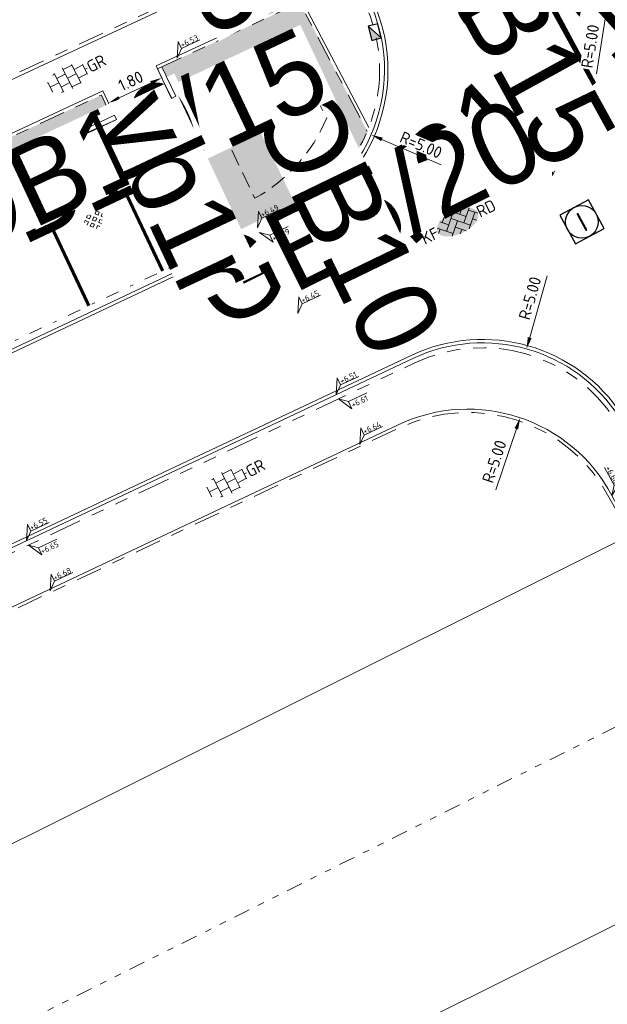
# Model space of a CAD drawing. Header units: metres. Extents: x 155090 to 155676, y 461362 to 461889.
# Tile 14 of 99: x 155214 to 155232, y 461550 to 461580. Entities that reach past the tile are written whole.
import ezdxf
from ezdxf.enums import TextEntityAlignment as Align

# ---------------------------------------------------------------- set-up
doc = ezdxf.new("R2018")
doc.units = ezdxf.units.M
for name, pattern in [('AL-TEKENBLADGRENS', [11.5, 2.5, -1.5, 1, -1.5, 1, -1.5, 2.5]), ('DASHED', [0.75, 0.5, -0.25]), ('VH-GELEIDEBAND', [6, 2, -2, 0, -2]), ('VH-OPSLUITBAND-SO', [10, 4, -2, 2, -2]), ('VH-TROTTOIRBAND_130-150', [15, 5, -2, 2, -2, 2, -2]), ('VW-5050_STREEP', [1, 0.5, -0.5]), ('XX-HIDDEN', [4, 2, -2]), ('ZZ-HIDDEN-SO', [4, 2, -2])]:
    doc.linetypes.add(name, pattern=pattern)
doc.layers.get('0').update_dxf_attribs({"lineweight": 18})
doc.layers.get('Defpoints').update_dxf_attribs({"lineweight": 18})
for name, color, linetype, lineweight in [('B-WE-VH-VERHARDING_HALFVERHARDING_GRASBETONSTEEN-S-200', 130, 'Continuous', 18), ('N-WE-RI-OVERIG_RIOOLPUT_INSPECTIE-S-200', 10, 'Continuous', 25), ('N-WE-VH-KANTOPSLUITING-T18', 10, 'Continuous', 18), ('N-WE-VH-KANTOPSLUITING_GELEIDEBAND_50 200-G', 20, 'VH-GELEIDEBAND', 18), ('N-WE-VH-KANTOPSLUITING_OPSLUITBAND_100X200-G', 150, 'VH-OPSLUITBAND-SO', 18), ('N-WE-VH-KANTOPSLUITING_TROTTOIRBAND_130 150X250-G', 210, 'VH-TROTTOIRBAND_130-150', 18), ('N-WE-VH-KANTOPSLUITING_VERLOOPBAND-S', 7, 'Continuous', 18), ('N-WE-VH-KANTOPSLUITING_VOORKANT_BAND-G', 50, 'Continuous', 18), ('N-WE-VH-KANTVERHARDING_STREKLAAG-G', 60, 'Continuous', 18), ('N-WE-VH-MATERIAAL_GRENS-G', 7, 'XX-HIDDEN', 18), ('N-WE-VH-VERHARDING_SBS-KF-KLEUR-KV-S', 7, 'Continuous', 18), ('N-WE-VH-VERHARDING_TEGEL-KLEUR-DUN-S', 7, 'Continuous', 18), ('N-WE-VW-MARKERING_DWARS_OVERSTEEK_KANALISATIESTREEP50_010-G', 7, 'VW-5050_STREEP', 18), ('X-XX-AL-BLADSCHEIDING-G', 7, 'AL-TEKENBLADGRENS', 18), ('X-XX-AL-HOOGTELABEL-S', 7, 'Continuous', 18), ('X-XX-AL-M', 7, 'Continuous', 18)]:
    doc.layers.add(name, color=color, linetype=linetype, lineweight=lineweight)
for name, color, linetype, lineweight, true_color in [('N-WE-GR-Groen-A-200', 7, 'Continuous', 18, 0x52a500), ('N-WE-GR-MATERIAALGRENS-G', 7, 'ZZ-HIDDEN-SO', 18, 0x00e600), ('N-WE-RI-HWA_KOLK-S-200', 150, 'Continuous', 25, 0x007fff)]:
    doc.layers.add(name, color=color, linetype=linetype, lineweight=lineweight, true_color=true_color)
doc.layers.add('X-XX-AL-HULPLIJN', color=4, linetype='Continuous', lineweight=18, plot=False)
doc.styles.add('NLCS-ISO', font='NLCS-ISO.ttf')
doc.styles.add('NLCS-ISO-M200-T18', font='NLCS-ISO.ttf', dxfattribs={"height": 0.36})
doc.dimstyles.new('NLCS-M200-T18-PIJL_L2_H1', dxfattribs={"dimscale": 0.2, "dimtxt": 2.5, "dimasz": 1.8, "dimexe": 2, "dimexo": 2, "dimgap": 0.7, "dimtad": 1, "dimzin": 0, "dimdsep": 46, "dimtxsty": 'NLCS-ISO-M200-T18', "dimcen": 0, "dimdle": 2, "dimclrd": 256, "dimclre": 256, "dimclrt": 10, "dimadec": 1, "dimazin": 0, "dimtfac": 1, "dimtdec": 3, "dimtofl": 0, "dimtmove": 0, "dimatfit": 3, "dimfxl": 2, "dimfxlon": 1, "dimtfillclr": 256, "dimtolj": 1, "dimtzin": 0, "dimlwd": -1, "dimlwe": -1, "dimarcsym": 0})
doc.dimstyles.new('NLCS-M200-T18-PIJL_L2_H2', dxfattribs={"dimscale": 0.2, "dimtxt": 0.36, "dimasz": 1.8, "dimexe": 2, "dimexo": 2, "dimgap": 0.7, "dimtad": 1, "dimzin": 0, "dimdsep": 46, "dimtxsty": 'NLCS-ISO-M200-T18', "dimcen": 0, "dimdle": 2, "dimclrd": 256, "dimclre": 256, "dimclrt": 10, "dimazin": 0, "dimtfac": 1, "dimtofl": 0, "dimtmove": 0, "dimatfit": 3, "dimfxl": 2, "dimfxlon": 1, "dimtfill": 1, "dimtfillclr": 256, "dimtolj": 1, "dimtzin": 0, "dimlwd": -1, "dimlwe": -1, "dimarcsym": 0})

# ---------------------------------------------------------------- blocks, each defined once
blk = doc.blocks.new('*U32')
h = blk.add_hatch(color=254)
h.dxf.hatch_style = 1
edge = h.paths.add_edge_path()
edge.add_ellipse((-0.07, -0.2), major_axis=(-3.43, 0), ratio=0.525143, start_angle=0, end_angle=360)
at = {"lineweight": 9}
for p, q in [((-0.1, 1.58), (1.48, 0)), ((-3.44, -0.47), (-2.97, 0)), ((-3.31, 0.34), (-1.48, -1.48)), ((-2.52, 1.03), (-1.48, 0)), ((-2.23, -0.74), (0, 1.48)), ((-2.23, 0.74), (-1.57, 1.4)), ((-1.77, -1.77), (0, 0)), ((-0.74, 0.74), (1.48, -1.48)), ((0.74, 0.74), (1.4, 1.4)), ((0.74, -0.74), (2.46, 0.98)), ((1.06, -1.91), (2.97, 0)), ((2.23, 0.74), (3.31, -0.34)), ((-0.74, -0.74), (0.5, -1.99)), ((-0.52, -2), (0, -1.48)), ((2.23, -0.74), (2.72, -1.24))]:
    blk.add_line(p, q, dxfattribs=at)
at = {"style": 'NLCS-ISO'}
blk.add_attdef('FORMAAT', text='', height=1.8, dxfattribs=at).set_placement((-3.47, -0.22), align=Align.MIDDLE_RIGHT)
blk.add_attdef('KLEUR', text='', height=1.8, dxfattribs=at).set_placement((3.32, -0.22), align=Align.MIDDLE_LEFT)
blk = doc.blocks.new('*U46')
at = {"lineweight": 9}
for p, q in [((-1.5, -1.6), (-1.5, 1.6)), ((0, -1.78), (0, 1.78)), ((1.5, -1.6), (1.5, 1.6)), ((-3.08, 0.75), (-3, 0.75)), ((-3, -0.83), (-3, 0.83)), ((-3, 0), (-1.5, 0)), ((-1.84, 1.5), (-1.5, 1.5)), ((-1.5, 0.75), (0, 0.75)), ((0, 1.5), (1.5, 1.5)), ((0, 0), (1.5, 0)), ((1.5, 0.75), (3, 0.75)), ((3, -0.83), (3, 0.83)), ((3, 0), (3.39, 0)), ((-3.08, -0.75), (-3, -0.75)), ((-1.84, -1.5), (-1.5, -1.5)), ((-1.5, -0.75), (0, -0.75)), ((0, -1.5), (1.5, -1.5)), ((1.5, -0.75), (3, -0.75))]:
    blk.add_line(p, q, dxfattribs=at)
at = {"style": 'NLCS-ISO'}
blk.add_attdef('FORMAAT', text='', height=1.8, dxfattribs=at).set_placement((-3.18, 0), align=Align.MIDDLE_RIGHT)
blk.add_attdef('KLEUR', text='', height=1.8, dxfattribs=at).set_placement((3.49, 0), align=Align.MIDDLE_LEFT)
blk = doc.blocks.new('*U50')
at = {"lineweight": 30, "flags": 106}
blk.add_attdef('OB', text='', height=0.36, dxfattribs=at).set_placement((0, 0.1), align=Align.BOTTOM_CENTER)
blk = doc.blocks.new('*U51')
at = {"lineweight": 30, "flags": 106}
blk.add_attdef('OB', text='', height=0.36, dxfattribs=at).set_placement((0, 0.1), align=Align.BOTTOM_CENTER)
blk = doc.blocks.new('*D70')
at = {"layer": 'Defpoints', "color": 0, "transparency": 16777216}
for p in [(155218.669, 461580.597), (155220.028, 461579.571), (155219.296, 461579.234)]:
    blk.add_point(p, dxfattribs=at)
at = {"layer": 'X-XX-AL-M', "transparency": 16777216}
for p, q in [((155219.038, 461580.766), (155219.764, 461581.101)), ((155219.552, 461580.606), (155219.878, 461579.898)), ((155219.665, 461579.404), (155220.391, 461579.738))]:
    blk.add_line(p, q, dxfattribs=at)
for points in [[(155219.606, 461580.632), (155219.497, 461580.581), (155219.401, 461580.934)], [(155219.932, 461579.923), (155219.823, 461579.873), (155220.028, 461579.571)]]:
    blk.add_solid(points, dxfattribs=at)
at = {"layer": 'X-XX-AL-M', "color": 10, "transparency": 16777216, "insert": (155220.005, 461580.386), "char_height": 0.36, "attachment_point": 5, "rotation": 294.7067, "style": 'NLCS-ISO-M200-T18', "bg_fill": 3, "box_fill_scale": 1.1, "bg_fill_color": 256, "bg_fill_true_color": 13158600, "bg_fill_transparency": 0}
blk.add_mtext('\\A1;1.50', dxfattribs=at)
blk = doc.blocks.new('*D78')
at = {"layer": 'Defpoints', "color": 0, "transparency": 16777216}
for p in [(155218.046, 461578.412), (155218.127, 461578.241), (155216.422, 461577.645)]:
    blk.add_point(p, dxfattribs=at)
at = {"layer": 'X-XX-AL-M', "transparency": 16777216}
for p, q in [((155216.828, 461577.628), (155217.801, 461578.088)), ((155218.127, 461578.241), (155218.297, 461577.88)), ((155216.502, 461577.475), (155216.673, 461577.113))]:
    blk.add_line(p, q, dxfattribs=at)
for points in [[(155217.775, 461578.142), (155217.827, 461578.033), (155218.127, 461578.241)], [(155216.802, 461577.683), (155216.853, 461577.574), (155216.502, 461577.475)]]:
    blk.add_solid(points, dxfattribs=at)
at = {"layer": 'X-XX-AL-M', "color": 10, "transparency": 16777216, "insert": (155217.178, 461578.147), "char_height": 0.36, "attachment_point": 5, "rotation": 25.2737, "style": 'NLCS-ISO-M200-T18', "bg_fill": 3, "box_fill_scale": 1.1, "bg_fill_color": 256, "bg_fill_true_color": 13158600, "bg_fill_transparency": 0}
blk.add_mtext('\\A1;1.80', dxfattribs=at)
blk = doc.blocks.new('*U150')
blk.add_line((0, 20), (1000, 0))
blk.add_lwpolyline([(0, 0), (1000, 0), (1000, 150), (0, 150)], close=True)
blk = doc.blocks.new('*U151')
blk.add_line((1000, 20), (0, 0))
blk.add_lwpolyline([(1000, 0), (0, 0), (0, 150), (1000, 150)], close=True)
blk = doc.blocks.new('*U149')
at = {"lineweight": 30, "flags": 106}
blk.add_attdef('OB', text='', height=0.36, dxfattribs=at).set_placement((0, 0.1), align=Align.BOTTOM_CENTER)
blk = doc.blocks.new('*U250')
at = {"lineweight": 18}
for p, q in [((-2.46, 2.07), (-2.46, 4.47)), ((-2.46, 4.47), (0, 0)), ((-8.66, 2.07), (-2.46, 2.07)), ((0, 0), (-2.46, 2.07))]:
    blk.add_line(p, q, dxfattribs=at)
at = {"lineweight": 18, "style": 'NLCS-ISO'}
blk.add_attdef('...', text='', height=1.8, dxfattribs=at).set_placement((-5.56, 1.65), align=Align.BOTTOM_CENTER)
blk = doc.blocks.new('*U15')
at = {"lineweight": 18}
for p, q in [((2.46, 4.47), (0, 0)), ((2.46, 2.07), (2.46, 4.47)), ((0, 0), (2.46, 2.07)), ((8.66, 2.07), (2.46, 2.07))]:
    blk.add_line(p, q, dxfattribs=at)
at = {"lineweight": 18, "style": 'NLCS-ISO'}
blk.add_attdef('...', text='', height=1.8, dxfattribs=at).set_placement((5.56, 1.65), align=Align.BOTTOM_CENTER)
blk = doc.blocks.new('SVH-GRASBETONSTEEN_02_KL-SO')
for p, q in [((-0.77, 1.29), (-0.41, 1.65)), ((-0.06, 1.29), (-0.41, 1.65)), ((0.3, 1.65), (0.22, 1.72)), ((0.3, 1.65), (0.36, 1.71)), ((0.65, 1.29), (0.99, 1.63)), ((1.36, 1.29), (1.04, 1.62)), ((-2.9, -0.13), (-3.26, 0.22)), ((-2.9, 0.58), (-2.55, 0.93)), ((-2.55, 0.22), (-2.9, 0.58)), ((-2.19, 0.58), (-2.55, 0.93)), ((-2.55, 0.22), (-2.19, 0.58)), ((-2.19, 1.29), (-2.16, 1.32)), ((-1.84, 0.93), (-2.19, 1.29)), ((-2.19, -0.13), (-1.84, 0.22)), ((-1.84, 0.93), (-1.48, 1.29)), ((-1.48, -0.13), (-1.84, 0.22)), ((-1.48, 1.29), (-1.69, 1.5)), ((-1.48, 0.58), (-1.13, 0.93)), ((-1.13, 0.22), (-1.48, 0.58)), ((-0.77, 0.58), (-1.13, 0.93)), ((-1.13, 0.22), (-0.77, 0.58)), ((-0.41, 0.93), (-0.77, 1.29)), ((-0.77, -0.13), (-0.41, 0.22)), ((-0.41, 0.93), (-0.06, 1.29)), ((-0.06, -0.13), (-0.41, 0.22)), ((-0.06, 0.58), (0.3, 0.93)), ((0.3, 0.22), (-0.06, 0.58)), ((0.65, 0.58), (0.3, 0.93)), ((0.3, 0.22), (0.65, 0.58)), ((1.01, 0.93), (0.65, 1.29)), ((0.65, -0.13), (1.01, 0.22)), ((1.01, 0.93), (1.36, 1.29)), ((1.36, -0.13), (1.01, 0.22)), ((1.36, 0.58), (1.72, 0.93)), ((1.72, 0.22), (1.36, 0.58)), ((2.08, 0.58), (1.72, 0.93)), ((1.72, 0.22), (2.08, 0.58)), ((2.08, -0.13), (2.43, 0.22)), ((2.43, 0.93), (2.13, 1.24)), ((2.43, 0.93), (2.5, 1)), ((2.79, -0.13), (2.43, 0.22)), ((2.79, 0.58), (2.85, 0.65)), ((3.02, 0.35), (2.79, 0.58)), ((-3.18, -0.41), (-2.9, -0.13)), ((-2.87, -0.81), (-2.55, -0.49)), ((-2.19, -0.84), (-2.55, -0.49)), ((-2.47, -1.12), (-2.19, -0.84)), ((-1.84, -0.49), (-2.19, -0.13)), ((-1.99, -1.36), (-1.84, -1.2)), ((-1.84, -0.49), (-1.48, -0.13)), ((-1.53, -1.51), (-1.84, -1.2)), ((-1.48, -0.84), (-1.13, -0.49)), ((-1.13, -1.2), (-1.48, -0.84)), ((-0.77, -0.84), (-1.13, -0.49)), ((-1.13, -1.2), (-0.77, -0.84)), ((-0.41, -0.49), (-0.77, -0.13)), ((-0.77, -1.56), (-0.41, -1.2)), ((-0.41, -0.49), (-0.06, -0.13)), ((-0.06, -1.56), (-0.41, -1.2)), ((-0.06, -0.84), (0.3, -0.49)), ((0.3, -1.2), (-0.06, -0.84)), ((0.65, -0.84), (0.3, -0.49)), ((0.3, -1.2), (0.65, -0.84)), ((1.01, -0.49), (0.65, -0.13)), ((0.65, -1.56), (1.01, -1.2)), ((1.01, -0.49), (1.36, -0.13)), ((1.32, -1.51), (1.01, -1.2)), ((1.36, -0.84), (1.72, -0.49)), ((1.72, -1.2), (1.36, -0.84)), ((2.08, -0.84), (1.72, -0.49)), ((1.72, -1.2), (2.08, -0.84)), ((2.43, -0.49), (2.08, -0.13)), ((2.43, -0.49), (2.79, -0.13)), ((-0.66, -1.66), (-0.77, -1.56)), ((-0.19, -1.69), (-0.06, -1.56)), ((0.73, -1.63), (0.65, -1.56))]:
    blk.add_line(p, q)
at = {"style": 'NLCS-ISO'}
blk.add_attdef('FORMAAT', text='', height=1.8, dxfattribs=at).set_placement((-4.31, -0.13), align=Align.MIDDLE_RIGHT)
blk.add_attdef('KLEUR', text='', height=1.8, dxfattribs=at).set_placement((4.19, -0.13), align=Align.MIDDLE_LEFT)
at = {"style": 'NLCS-ISO', "flags": 1}
blk.add_attdef('FUNCTIE', text='', height=1.8, dxfattribs=at).set_placement((-0.06, -2.88), align=Align.TOP_CENTER)
blk = doc.blocks.new('*D305')
at = {"layer": 'Defpoints', "color": 0, "transparency": 16777216}
for p in [(155219.954, 461578.481), (155224.544, 461576.498)]:
    blk.add_point(p, dxfattribs=at)
at = {"layer": 'X-XX-AL-M', "transparency": 16777216}
blk.add_line((155226.685, 461575.572), (155224.874, 461576.355), dxfattribs=at)
blk.add_solid([(155224.898, 461576.41), (155224.851, 461576.3), (155224.544, 461576.498)], dxfattribs=at)
at = {"layer": 'X-XX-AL-M', "color": 10, "transparency": 16777216, "insert": (155226.072, 461576.186), "char_height": 0.36, "attachment_point": 5, "rotation": 336.6278, "style": 'NLCS-ISO-M200-T18', "bg_fill": 3, "box_fill_scale": 1.1, "bg_fill_color": 256, "bg_fill_true_color": 13158600, "bg_fill_transparency": 0}
blk.add_mtext('\\A1;R=5.00', dxfattribs=at)
blk = doc.blocks.new('*D306')
at = {"layer": 'Defpoints', "color": 0, "transparency": 16777216}
for p in [(155232.583, 461585.608), (155231.807, 461580.668)]:
    blk.add_point(p, dxfattribs=at)
at = {"layer": 'X-XX-AL-M', "transparency": 16777216}
blk.add_line((155231.446, 461578.365), (155231.751, 461580.313), dxfattribs=at)
blk.add_solid([(155231.692, 461580.322), (155231.811, 461580.304), (155231.807, 461580.668)], dxfattribs=at)
at = {"layer": 'X-XX-AL-M', "color": 10, "transparency": 16777216, "insert": (155231.254, 461579.211), "char_height": 0.36, "attachment_point": 5, "rotation": 81.0778, "style": 'NLCS-ISO-M200-T18', "bg_fill": 3, "box_fill_scale": 1.1, "bg_fill_color": 256, "bg_fill_true_color": 13158600, "bg_fill_transparency": 0}
blk.add_mtext('\\A1;R=5.00', dxfattribs=at)
blk = doc.blocks.new('*D308')
at = {"layer": 'Defpoints', "color": 0, "transparency": 16777216}
for p in [(155229.304, 461569.93), (155227.952, 461565.117)]:
    blk.add_point(p, dxfattribs=at)
at = {"layer": 'X-XX-AL-M', "transparency": 16777216}
blk.add_line((155229.935, 461572.175), (155229.402, 461570.277), dxfattribs=at)
blk.add_solid([(155229.344, 461570.293), (155229.459, 461570.261), (155229.304, 461569.93)], dxfattribs=at)
at = {"layer": 'X-XX-AL-M', "color": 10, "transparency": 16777216, "insert": (155229.409, 461571.486), "char_height": 0.36, "attachment_point": 5, "rotation": 74.3056, "style": 'NLCS-ISO-M200-T18', "bg_fill": 3, "box_fill_scale": 1.1, "bg_fill_color": 256, "bg_fill_true_color": 13158600, "bg_fill_transparency": 0}
blk.add_mtext('\\A1;R=5.00', dxfattribs=at)
blk = doc.blocks.new('SRI-PUT_INSPECTIE-SO')
at = {"flags": 128}
blk.add_lwpolyline([(-2, -2), (2, -2), (2, 2), (-2, 2)], close=True, dxfattribs=at)
blk.add_circle((0, 0), 2)
at = {"style": 'NLCS-ISO'}
blk.add_text('I', height=2.5, dxfattribs=at).set_placement((0, -0.01), align=Align.MIDDLE_CENTER)
blk = doc.blocks.new('*U440')
at = {"lineweight": 30, "flags": 106}
blk.add_attdef('OB', text='', height=0.36, dxfattribs=at).set_placement((0, 0.1), align=Align.BOTTOM_CENTER)
blk = doc.blocks.new('*D482')
at = {"layer": 'Defpoints', "color": 0, "transparency": 16777216}
for p in [(155229.109, 461567.819), (155227.508, 461563.082)]:
    blk.add_point(p, dxfattribs=at)
at = {"layer": 'X-XX-AL-M', "transparency": 16777216}
blk.add_line((155228.362, 461565.61), (155228.993, 461567.478), dxfattribs=at)
blk.add_solid([(155228.937, 461567.497), (155229.05, 461567.459), (155229.109, 461567.819)], dxfattribs=at)
at = {"layer": 'X-XX-AL-M', "color": 10, "transparency": 16777216, "insert": (155228.317, 461566.476), "char_height": 0.36, "attachment_point": 5, "rotation": 71.3263, "style": 'NLCS-ISO-M200-T18', "bg_fill": 3, "box_fill_scale": 1.1, "bg_fill_color": 256, "bg_fill_true_color": 13158600, "bg_fill_transparency": 0}
blk.add_mtext('\\A1;R=5.00', dxfattribs=at)
blk = doc.blocks.new('SRI-KOLK_TROTTOIR-SO')
blk.add_hatch(color=256).paths.add_polyline_path([(1.125, 1.5), (-1.125, 1.5), (-1.125, 0)])
blk.add_line((-1.125, 0), (1.125, 1.5))
at = {"flags": 128}
blk.add_lwpolyline([(-1.125, 0), (1.125, 0), (1.125, 1.5), (-1.125, 1.5)], close=True, dxfattribs=at)

msp = doc.modelspace()

# ---------------------------------------------------------------- hatches: boundary and pattern name
at = {"layer": 'N-WE-GR-Groen-A-200', "true_color": 0x7fff00, "transparency": 33554585}
h = msp.add_hatch(color=70, dxfattribs=at)
h.dxf.hatch_style = 1
h.paths.add_polyline_path([(155220.574, 461573.41), (155222.025, 461574.096, 0.185041), (155224.426, 461576.603), (155222.354, 461580.549), (155218.132, 461578.581)])
h = msp.add_hatch(color=70, dxfattribs=at)
h.dxf.hatch_style = 1
h.paths.add_polyline_path([(155216.585, 461577.056), (155216.279, 461577.717), (155201.596, 461570.871), (155201.933, 461570.136)])

# ---------------------------------------------------------------- linework, layer by layer
at = {"layer": 'N-WE-VH-KANTOPSLUITING_GELEIDEBAND_50 200-G', "ltscale": 0.2, "flags": 128}
msp.add_lwpolyline([(155202.337, 461564.84, -0.007357), (155203.002, 461565.167), (155220.417, 461573.391)], format="xyb", dxfattribs=at)
at = {"layer": 'N-WE-VH-KANTOPSLUITING_OPSLUITBAND_100X200-G', "ltscale": 0.2, "flags": 128}
for points in [[(155221.758, 461582.148), (155173.265, 461559.536)], [(155217.996, 461578.518), (155222.354, 461580.549), (155224.426, 461576.603)], [(155216.583, 461577.055), (155216.279, 461577.717), (155201.596, 461570.871), (155201.933, 461570.136)], [(155218.325, 461577.822), (155216.697, 461577.053)]]:
    msp.add_lwpolyline(points, dxfattribs=at)
msp.add_lwpolyline([(155302.524, 461432.621), (155299.292, 461438.975), (155231.831, 461565.389, 0.399932), (155225.415, 461567.513), (155184.717, 461548.293, 0.435834), (155182.987, 461542.848), (155183.594, 461541.774)], format="xyb", dxfattribs=at)
at = {"layer": 'N-WE-VH-KANTOPSLUITING_TROTTOIRBAND_130 150X250-G', "ltscale": 0.2, "flags": 128}
for points in [[(155218.132, 461578.582), (155220.574, 461573.41), (155222.025, 461574.096, 0.43268), (155224.202, 461580.823), (155224.114, 461580.982)], [(155233.48, 461565.498), (155232.025, 461567.75, 0.375882), (155225.881, 461569.502), (155183.639, 461549.554)]]:
    msp.add_lwpolyline(points, format="xyb", dxfattribs=at)
msp.add_lwpolyline([(155216.676, 461577.099), (155201.845, 461570.095)], dxfattribs=at)
at = {"layer": 'N-WE-VH-KANTOPSLUITING_VOORKANT_BAND-G', "ltscale": 0.2, "flags": 128}
for points in [[(155217.953, 461578.608), (155220.502, 461573.21), (155222.089, 461573.96, 0.43268), (155224.333, 461580.895), (155188.617, 461645.679), (155175.246, 461669.968, 0.381374), (155168.965, 461672.182), (155139.537, 461660.091), (155121.572, 461652.71)], [(155202.422, 461564.659, -0.007416), (155203.088, 461564.986), (155220.502, 461573.21)], [(155304.128, 461434.301), (155299.746, 461442.456), (155292.521, 461455.858), (155289.742, 461461.47, -0.084798), (155288.777, 461464.696), (155288.666, 461465.603, 0.092461), (155287.783, 461468.4), (155247.01, 461544.804, 0.020907), (155246.755, 461545.237), (155232.151, 461567.831, 0.375882), (155225.817, 461569.638), (155178.112, 461547.11, 0.435697), (155177.225, 461544.318), (155179.679, 461539.972)], [(155302.613, 461432.666), (155299.381, 461439.022), (155231.919, 461565.436, 0.399932), (155225.373, 461567.604), (155184.674, 461548.384, 0.435834), (155182.9, 461542.798), (155183.507, 461541.725)]]:
    msp.add_lwpolyline(points, format="xyb", dxfattribs=at)
for points in [[(155176.066, 461665.685), (155183.732, 461651.779), (155183.468, 461651.634), (155187.171, 461644.883), (155221.807, 461582.06), (155173.307, 461559.445)], [(155217.953, 461578.608), (155222.398, 461580.68), (155224.475, 461576.724)], [(155216.673, 461577.097), (155216.328, 461577.85), (155201.464, 461570.919), (155201.843, 461570.094)], [(155218.367, 461577.732), (155216.739, 461576.963)], [(155216.739, 461576.963), (155201.908, 461569.958)]]:
    msp.add_lwpolyline(points, dxfattribs=at)
at = {"layer": 'N-WE-VH-KANTVERHARDING_STREKLAAG-G', "ltscale": 0.2, "flags": 128}
for points in [[(155182.578, 461552.973), (155192.694, 461557.75, 0.079546), (155196.636, 461560.447, -0.079533), (155203.132, 461564.891, -0.00001), (155203.132, 461564.891), (155222.134, 461573.865, 0.43268), (155224.425, 461580.946), (155203.11, 461619.608)], [(155233.435, 461566.038), (155232.239, 461567.888, 0.375882), (155225.772, 461569.733), (155183.983, 461549.998)]]:
    msp.add_lwpolyline(points, format="xyb", dxfattribs=at)
at = {"layer": 'N-WE-VW-MARKERING_DWARS_OVERSTEEK_KANALISATIESTREEP50_010-G', "ltscale": 0.4, "const_width": 0.1, "flags": 128}
for points in [[(155216.107, 461576.662), (155218.157, 461572.322)], [(155213.847, 461575.595), (155215.896, 461571.254)]]:
    msp.add_lwpolyline(points, dxfattribs=at)
at = {"layer": 'X-XX-AL-BLADSCHEIDING-G', "ltscale": 0.2, "flags": 128}
msp.add_lwpolyline([(155365.722, 461625.14), (155196.789, 461540.728)], dxfattribs=at)
at = {"layer": 'X-XX-AL-HULPLIJN'}
for points in [[(155163.247, 461517.914), (155377.343, 461624.892), (155304.012, 461771.648), (155089.916, 461664.669)], [(155438.147, 461483.593), (155364.817, 461630.348), (155192.29, 461544.14), (155265.621, 461397.385)]]:
    msp.add_lwpolyline(points, close=True, dxfattribs=at)

# ---------------------------------------------------------------- block references
at = {"layer": 'B-WE-VH-VERHARDING_HALFVERHARDING_GRASBETONSTEEN-S-200', "xscale": 0.2000000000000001, "yscale": 0.2000000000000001, "zscale": 0.2000000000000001, "rotation": 113.5810370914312}
msp.add_blockref('SVH-GRASBETONSTEEN_02_KL-SO', (155215.904, 461574.238), dxfattribs=at).add_auto_attribs({'KLEUR': 'GR'})
at = {"layer": 'N-WE-RI-HWA_KOLK-S-200', "xscale": 0.2, "yscale": 0.2, "zscale": 0.2, "rotation": 103.8478863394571}
msp.add_blockref('SRI-KOLK_TROTTOIR-SO', (155224.802, 461579.684), dxfattribs=at)
at = {"layer": 'N-WE-RI-OVERIG_RIOOLPUT_INSPECTIE-S-200', "xscale": 0.25, "yscale": 0.25, "zscale": 0.25, "rotation": 28.56407164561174}
for p in [(155230.759, 461577.415), (155227.818, 461575.911), (155231, 461573.828)]:
    msp.add_blockref('SRI-PUT_INSPECTIE-SO', p, dxfattribs=at)
at = {"layer": 'N-WE-VH-KANTOPSLUITING-T18'}
ref = msp.add_blockref('*U51', (155223.787, 461591.517), dxfattribs=dict(at, xscale=0.75, yscale=0.75, zscale=0.75, rotation=298.8683718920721))
lines = msp.add_mtext('TB13/15', dxfattribs={"layer": '0', "insert": (155223.853, 461591.553), "char_height": 2.5, "attachment_point": 1, "rotation": 298.8684, "bg_fill": 3, "box_fill_scale": 1, "bg_fill_color": 256, "bg_fill_transparency": 0})
ref.add_attrib('OB', '', (155223.853, 461591.553), dxfattribs={"flags": 24}).embed_mtext(lines)
ref = msp.add_blockref('*U51', (155223.661, 461574.384), dxfattribs=dict(at, xscale=0.75, yscale=0.75, zscale=0.75, rotation=42.14305418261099))
lines = msp.add_mtext('TB13/15', dxfattribs={"layer": '0', "insert": (155223.611, 461574.44), "char_height": 2.5, "attachment_point": 1, "rotation": 42.1431, "bg_fill": 3, "box_fill_scale": 1, "bg_fill_color": 256, "bg_fill_transparency": 0})
ref.add_attrib('OB', '', (155223.611, 461574.44), dxfattribs={"flags": 38}).embed_mtext(lines)
ref = msp.add_blockref('*U50', (155218.763, 461572.62), dxfattribs=dict(at, xscale=0.75, yscale=0.75, zscale=0.75, rotation=26.48547747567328))
lines = msp.add_mtext('GB5/20', dxfattribs={"layer": '0', "insert": (155218.73, 461572.688), "char_height": 2.5, "attachment_point": 1, "rotation": 26.4855, "bg_fill": 3, "box_fill_scale": 1, "bg_fill_color": 256, "bg_fill_transparency": 0})
ref.add_attrib('OB', '', (155218.73, 461572.688), dxfattribs={"flags": 52}).embed_mtext(lines)
ref = msp.add_blockref('*U51', (155223.044, 461578.234), dxfattribs=dict(at, xscale=0.75, yscale=0.75, zscale=0.75, rotation=295.8529851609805))
lines = msp.add_mtext('OB10', dxfattribs={"layer": '0', "insert": (155223.111, 461578.267), "char_height": 2.5, "attachment_point": 1, "rotation": 295.853, "bg_fill": 3, "box_fill_scale": 1, "bg_fill_color": 256, "bg_fill_transparency": 0})
ref.add_attrib('OB', '', (155223.111, 461578.267), dxfattribs={"flags": 10}).embed_mtext(lines)
at = {"layer": 'N-WE-VH-VERHARDING_SBS-KF-KLEUR-KV-S', "xscale": 0.2000000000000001, "yscale": 0.2000000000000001, "zscale": 0.2000000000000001, "rotation": 26}
msp.add_blockref('*U32', (155227.189, 461573.861), dxfattribs=at).add_auto_attribs({'FORMAAT': 'KF', 'KLEUR': 'RD'})
at = {"layer": 'N-WE-VH-VERHARDING_TEGEL-KLEUR-DUN-S'}
ref = msp.add_blockref('*U46', (155215.245, 461578.231), dxfattribs=dict(at, xscale=0.2000000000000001, yscale=0.2000000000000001, zscale=0.2000000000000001, rotation=27.39432087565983))
ref.add_attrib('KLEUR', 'GR', dxfattribs={"layer": '0', "height": 0.36, "rotation": 27.3943, "style": 'NLCS-ISO'}).set_placement((155215.866, 461578.552), align=Align.MIDDLE_LEFT)
ref = msp.add_blockref('*U46', (155220.121, 461565.821), dxfattribs=dict(at, xscale=0.2000000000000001, yscale=0.2000000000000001, zscale=0.2000000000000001, rotation=27.39432087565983))
ref.add_attrib('KLEUR', 'GR', dxfattribs={"layer": '0', "height": 0.36, "rotation": 27.3943, "style": 'NLCS-ISO'}).set_placement((155220.741, 461566.143), align=Align.MIDDLE_LEFT)
at = {"layer": 'X-XX-AL-HOOGTELABEL-S', "xscale": 0.1, "yscale": 0.1, "zscale": 0.1, "rotation": 26.55025936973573}
msp.add_blockref('*U15', (155230.104, 461575.249), dxfattribs=at).add_auto_attribs({'...': '+6.50'})
at = {"layer": 'X-XX-AL-HOOGTELABEL-S'}
ref = msp.add_blockref('*U250', (155221.059, 461573.648), dxfattribs=dict(at, xscale=-0.09999999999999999, yscale=0.1, zscale=0.1, rotation=25.27937688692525))
ref.add_attrib('...', '+6.49', dxfattribs={"layer": '0', "lineweight": 18, "height": 0.18, "rotation": 25.2794, "style": 'NLCS-ISO'}).set_placement((155221.492, 461574.035), align=Align.BOTTOM_CENTER)
ref = msp.add_blockref('*U250', (155221.127, 461573.505), dxfattribs=dict(at, xscale=0.09999999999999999, yscale=0.09999999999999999, zscale=0.09999999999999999, rotation=205.2793769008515))
ref.add_attrib('...', '+6.39', dxfattribs={"layer": '0', "lineweight": 18, "height": 0.18, "rotation": 25.2794, "style": 'NLCS-ISO'}).set_placement((155221.838, 461573.301), align=Align.BOTTOM_CENTER)
ref = msp.add_blockref('*U250', (155222.301, 461571.019), dxfattribs=dict(at, xscale=-0.09999999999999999, yscale=0.1, zscale=0.1, rotation=25.27937688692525))
ref.add_attrib('...', '+6.45', dxfattribs={"layer": '0', "lineweight": 18, "height": 0.18, "rotation": 25.2794, "style": 'NLCS-ISO'}).set_placement((155222.734, 461571.405), align=Align.BOTTOM_CENTER)
ref = msp.add_blockref('*U250', (155223.475, 461568.532), dxfattribs=dict(at, xscale=-0.09999999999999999, yscale=0.1, zscale=0.1, rotation=25.27937688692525))
ref.add_attrib('...', '+6.51', dxfattribs={"layer": '0', "lineweight": 18, "height": 0.18, "rotation": 25.2794, "style": 'NLCS-ISO'}).set_placement((155223.908, 461568.919), align=Align.BOTTOM_CENTER)
ref = msp.add_blockref('*U250', (155223.539, 461568.397), dxfattribs=dict(at, xscale=0.1, yscale=0.1, zscale=0.1, rotation=205.2793768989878))
ref.add_attrib('...', '+6.61', dxfattribs={"layer": '0', "lineweight": 18, "height": 0.18, "rotation": 25.2794, "style": 'NLCS-ISO'}).set_placement((155224.251, 461568.192), align=Align.BOTTOM_CENTER)
ref = msp.add_blockref('*U250', (155224.2, 461566.997), dxfattribs=dict(at, xscale=-0.09999999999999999, yscale=0.1, zscale=0.1, rotation=25.27937688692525))
ref.add_attrib('...', '+6.64', dxfattribs={"layer": '0', "lineweight": 18, "height": 0.18, "rotation": 25.2794, "style": 'NLCS-ISO'}).set_placement((155224.633, 461567.384), align=Align.BOTTOM_CENTER)
ref = msp.add_blockref('*U15', (155231.919, 461565.436), dxfattribs=dict(at, xscale=-0.1, yscale=0.1, zscale=0.1, rotation=298.0868004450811))
ref.add_attrib('...', '+6.66', dxfattribs={"layer": '0', "lineweight": 18, "height": 0.18, "rotation": 298.0868, "style": 'NLCS-ISO'}).set_placement((155231.802, 461566.005), align=Align.BOTTOM_CENTER)
ref = msp.add_blockref('*U250', (155213.981, 461564.048), dxfattribs=dict(at, xscale=-0.09999999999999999, yscale=0.1, zscale=0.1, rotation=25.27937688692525))
ref.add_attrib('...', '+6.55', dxfattribs={"layer": '0', "lineweight": 18, "height": 0.18, "rotation": 25.2794, "style": 'NLCS-ISO'}).set_placement((155214.413, 461564.435), align=Align.BOTTOM_CENTER)
ref = msp.add_blockref('*U250', (155214.045, 461563.913), dxfattribs=dict(at, xscale=0.1, yscale=0.1, zscale=0.1, rotation=205.2793768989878))
ref.add_attrib('...', '+6.65', dxfattribs={"layer": '0', "lineweight": 18, "height": 0.18, "rotation": 25.2794, "style": 'NLCS-ISO'}).set_placement((155214.756, 461563.708), align=Align.BOTTOM_CENTER)
ref = msp.add_blockref('*U250', (155214.705, 461562.514), dxfattribs=dict(at, xscale=-0.09999999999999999, yscale=0.1, zscale=0.1, rotation=25.27937688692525))
ref.add_attrib('...', '+6.68', dxfattribs={"layer": '0', "lineweight": 18, "height": 0.18, "rotation": 25.2794, "style": 'NLCS-ISO'}).set_placement((155215.138, 461562.9), align=Align.BOTTOM_CENTER)

# ---------------------------------------------------------------- next in the draw order: dimensions: what is measured, and where the dimension line sits
at = {"layer": 'X-XX-AL-M'}
for center, mpoint, picture, middle in [((155232.583, 461585.608), (155231.807, 461580.668), '*D306', (155231.254, 461579.211)), ((155227.952, 461565.117), (155229.304, 461569.93), '*D308', (155229.409, 461571.486))]:
    dim = msp.add_radius_dim(center=center, mpoint=mpoint, dimstyle='NLCS-M200-T18-PIJL_L2_H2', override={"dimpost": 'R=<>', "dimtxsty": 'NLCS-ISO-M200-T18', "dimtfill": 1}, dxfattribs=at)
    dim.commit()
    dim.dimension.update_dxf_attribs({"geometry": picture, "text_midpoint": middle})
dim = msp.add_linear_dim(base=(155220.028, 461579.571), p1=(155218.669, 461580.597), p2=(155219.296, 461579.234), angle=294.7067, dimstyle='NLCS-M200-T18-PIJL_L2_H2', override={"dimtxsty": 'NLCS-ISO-M200-T18', "dimtfill": 1}, dxfattribs=at)
dim.commit()
dim.dimension.update_dxf_attribs({"geometry": '*D70', "text_midpoint": (155219.715, 461580.252), "dimtype": 161})
dim = msp.add_aligned_dim(p1=(155216.422, 461577.645), p2=(155218.046, 461578.412), distance=-0.188, dimstyle='NLCS-M200-T18-PIJL_L2_H2', override={"dimtxsty": 'NLCS-ISO-M200-T18', "dimtfill": 1}, dxfattribs=at)
dim.commit()
dim.dimension.update_dxf_attribs({"geometry": '*D78', "text_midpoint": (155217.178, 461578.147)})

# ---------------------------------------------------------------- next in the draw order: linework, layer by layer
at = {"layer": 'N-WE-GR-MATERIAALGRENS-G', "linetype": 'DASHED', "flags": 128}
msp.add_lwpolyline([(155221.955, 461579.366), (155219.295, 461578.109), (155220.976, 461574.55, 0.170124), (155223.182, 461577.013)], format="xyb", close=True, dxfattribs=at)
at = {"layer": 'N-WE-VH-MATERIAAL_GRENS-G', "ltscale": 0.2, "flags": 128}
msp.add_lwpolyline([(155216.676, 461577.099), (155216.738, 461576.962)], dxfattribs=at)

# ---------------------------------------------------------------- next in the draw order: block references
at = {"layer": 'N-WE-VH-KANTOPSLUITING-T18'}
ref = msp.add_blockref('*U51', (155217.872, 461588.013), dxfattribs=dict(at, xscale=0.75, yscale=0.75, zscale=0.75, rotation=298.8841946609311))
lines = msp.add_mtext('OB15', dxfattribs={"layer": '0', "insert": (155217.938, 461588.049), "char_height": 2.5, "attachment_point": 1, "rotation": 298.8842, "bg_fill": 3, "box_fill_scale": 1, "bg_fill_color": 256, "bg_fill_transparency": 0})
ref.add_attrib('OB', '', (155217.938, 461588.049), dxfattribs={"flags": 62}).embed_mtext(lines)
ref = msp.add_blockref('*U51', (155210.975, 461574.406), dxfattribs=dict(at, xscale=0.75, yscale=0.75, zscale=0.75, rotation=25.27971496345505))
lines = msp.add_mtext('TB13/15', dxfattribs={"layer": '0', "insert": (155210.943, 461574.474), "char_height": 2.5, "attachment_point": 1, "rotation": 25.2797, "bg_fill": 3, "box_fill_scale": 1, "bg_fill_color": 256, "bg_fill_transparency": 0})
ref.add_attrib('OB', '', (155210.943, 461574.474), dxfattribs={"flags": 50}).embed_mtext(lines)
ref = msp.add_blockref('*U51', (155210.799, 461574.698), dxfattribs=dict(at, xscale=0.75, yscale=0.75, zscale=0.75, rotation=24.99879374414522))
lines = msp.add_mtext('OB10', dxfattribs={"layer": '0', "insert": (155210.767, 461574.766), "char_height": 2.5, "attachment_point": 1, "rotation": 24.9988, "bg_fill": 3, "box_fill_scale": 1, "bg_fill_color": 256, "bg_fill_transparency": 0})
ref.add_attrib('OB', '', (155210.767, 461574.766), dxfattribs={"flags": 14}).embed_mtext(lines)
ref = msp.add_blockref('*U149', (155218.346, 461578.117), dxfattribs=dict(at, xscale=0.75, yscale=0.75, zscale=0.75, rotation=295.2736736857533))
lines = msp.add_mtext('vb1r', dxfattribs={"layer": '0', "insert": (155218.414, 461578.149), "char_height": 2.5, "attachment_point": 1, "rotation": 295.2737, "bg_fill": 3, "box_fill_scale": 1, "bg_fill_color": 256, "bg_fill_transparency": 0})
ref.add_attrib('OB', '', (155218.414, 461578.149), dxfattribs={"flags": 14}).embed_mtext(lines)
at = {"layer": 'N-WE-VH-KANTOPSLUITING_VERLOOPBAND-S', "xscale": 0.001, "yscale": 0.001, "zscale": 0.001}
for name, p, rotation in [('*U151', (155217.996, 461578.518), 295.2736736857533), ('*U150', (155215.836, 461576.536), 25.27971484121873)]:
    msp.add_blockref(name, p, dxfattribs=dict(at, rotation=rotation))
at = {"layer": 'X-XX-AL-HOOGTELABEL-S'}
ref = msp.add_blockref('*U250', (155218.602, 461578.852), dxfattribs=dict(at, xscale=-0.09999999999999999, yscale=0.1, zscale=0.1, rotation=25.27937688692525))
ref.add_attrib('...', '+6.53', dxfattribs={"layer": '0', "lineweight": 18, "height": 0.18, "rotation": 25.2794, "style": 'NLCS-ISO'}).set_placement((155219.034, 461579.239), align=Align.BOTTOM_CENTER)

# ---------------------------------------------------------------- next in the draw order: dimensions: what is measured, and where the dimension line sits
at = {"layer": 'X-XX-AL-M'}
dim = msp.add_radius_dim(center=(155227.508, 461563.082), mpoint=(155229.109, 461567.819), dimstyle='NLCS-M200-T18-PIJL_L2_H1', override={"dimpost": 'R=<>', "dimtfill": 1}, dxfattribs=at)
dim.commit()
dim.dimension.update_dxf_attribs({"geometry": '*D482', "text_midpoint": (155228.62, 461566.373), "dimtype": 164})

# ---------------------------------------------------------------- next in the draw order: dimensions: what is measured, and where the dimension line sits
dim = msp.add_radius_dim(center=(155219.954, 461578.481), mpoint=(155224.544, 461576.498), dimstyle='NLCS-M200-T18-PIJL_L2_H2', override={"dimpost": 'R=<>', "dimtxsty": 'NLCS-ISO-M200-T18', "dimtfill": 1}, dxfattribs=at)
dim.commit()
dim.dimension.update_dxf_attribs({"geometry": '*D305', "text_midpoint": (155226.072, 461576.186)})

# ---------------------------------------------------------------- next in the draw order: block references
at = {"layer": 'N-WE-VH-KANTOPSLUITING-T18'}
ref = msp.add_blockref('*U440', (155227.963, 461583.941), dxfattribs=dict(at, xscale=0.7500000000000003, yscale=0.7500000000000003, zscale=0.7500000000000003, rotation=298.8683718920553))
lines = msp.add_mtext('OB15', dxfattribs={"layer": '0', "insert": (155228.029, 461583.978), "char_height": 2.5, "attachment_point": 1, "rotation": 298.8684, "bg_fill": 3, "box_fill_scale": 1, "bg_fill_color": 256, "bg_fill_transparency": 0})
ref.add_attrib('OB', '', (155228.029, 461583.978), dxfattribs={"flags": 24}).embed_mtext(lines)

doc.saveas('drawing.dxf')
